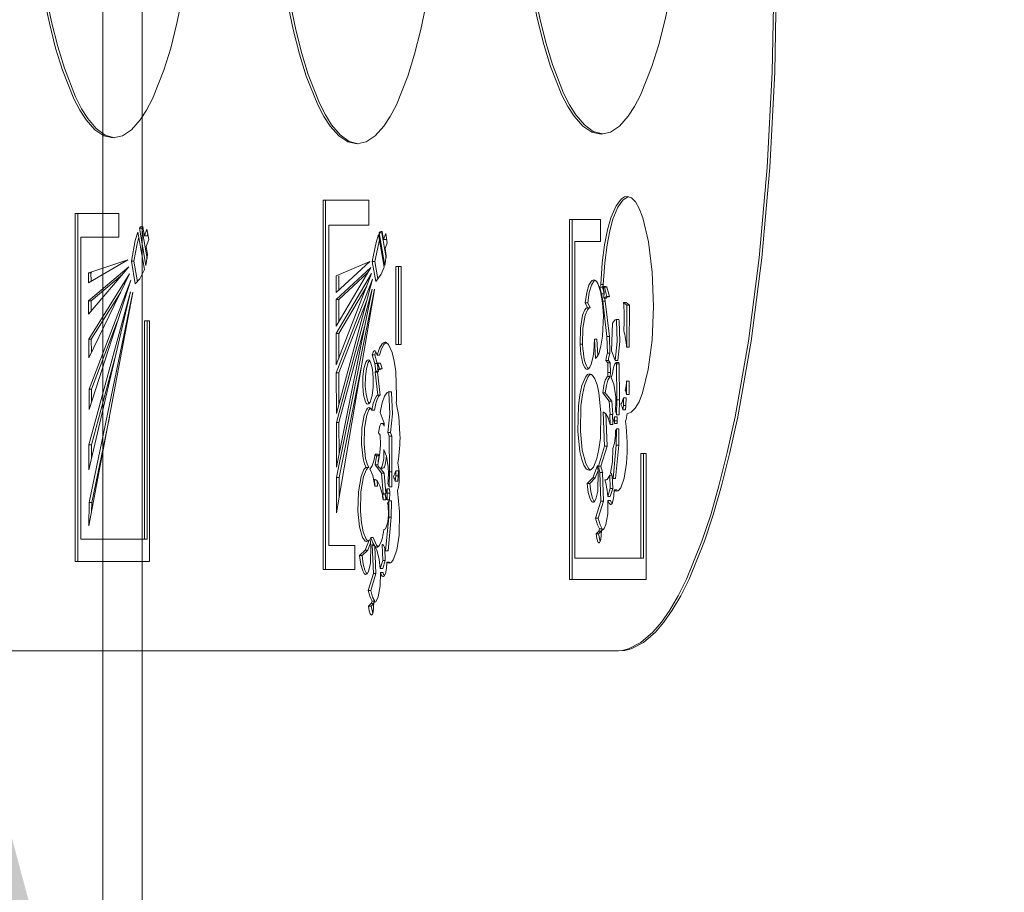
# Model space of a CAD drawing. Header units: centimetres. Extents: x -1436 to 1974, y -887 to 4352.
# Tile 69 of 105: x 607.82 to 611.55, y 2492.38 to 2495.69. Entities that reach past the tile are written whole.
import ezdxf

# ---------------------------------------------------------------- set-up
doc = ezdxf.new("R2010")
doc.units = ezdxf.units.CM
doc.header["$MEASUREMENT"] = 0
doc.layers.add('00 - nowa technologia myjni_Nr_pióra__246', color=7, linetype='Continuous', lineweight=20, true_color=0x1db3b3)
doc.layers.add('299-A Wymiary Opisy', color=7, linetype='Continuous')
doc.layers.add('299-A Wymiary Opisy_Nr_pióra__11', color=7, linetype='Continuous', lineweight=0)
doc.layers.add('Nowe_199-Z Wymiary i opisy_Nr_pióra__135', color=5, linetype='Continuous', lineweight=20)
doc.styles.add('STYL_AUTOMATYCZNY_1', font='arial.ttf')
doc.dimstyles.new('STYL_AUTOMATYCZNY__1', dxfattribs={"dimtxt": 13, "dimasz": 7.6, "dimexe": 0.18, "dimexo": 0.0625, "dimgap": 0, "dimtad": 1, "dimdec": 0, "dimzin": 0, "dimdsep": 46, "dimtxsty": 'STYL_AUTOMATYCZNY_1', "dimblk": 'ARROWHEAD_2', "dimblk1": 'ARROWHEAD_2', "dimblk2": 'ARROWHEAD_2', "dimcen": 0.09, "dimclrd": 7, "dimclre": 7, "dimclrt": 7, "dimadec": 0, "dimazin": 0, "dimtfac": 1, "dimtdec": 4, "dimtmove": 0, "dimatfit": 3, "dimfxl": 0, "dimtolj": 1, "dimtzin": 0, "dimarcsym": 0})
doc.dimstyles.new('STYL_AUTOMATYCZNY__3', dxfattribs={"dimtxt": 0.18, "dimasz": 14.592, "dimexe": 0.18, "dimexo": 0.0625, "dimgap": 0, "dimtad": 0, "dimtih": 1, "dimtoh": 1, "dimdec": 4, "dimzin": 0, "dimdsep": 46, "dimcen": 0.09, "dimadec": 0, "dimazin": 0, "dimtfac": 1, "dimtdec": 4, "dimtmove": 0, "dimatfit": 3, "dimldrblk": 'ARROWHEAD_5', "dimfxl": 0, "dimtolj": 1, "dimtzin": 0, "dimarcsym": 0})

# ---------------------------------------------------------------- blocks, each defined once
blk = doc.blocks.new('*D80')
at = {"layer": '299-A Wymiary Opisy_Nr_pióra__11', "color": 7, "linetype": 'Continuous', "lineweight": 0}
for p, q in [((62.3974, 2870.0807), (62.3786, 2855.0807)), ((621.2065, 2869.3787), (621.1877, 2854.3787)), ((65.281, 2867.5771), (59.495, 2857.5843)), ((618.3041, 2856.8823), (624.0901, 2866.8751)), ((62.388, 2862.5807), (57.498, 2862.5868)), ((621.1971, 2861.8787), (62.388, 2862.5807)), ((626.0871, 2861.8726), (621.1971, 2861.8787))]:
    blk.add_line(p, q, dxfattribs=at)
at = {"layer": '299-A Wymiary Opisy_Nr_pióra__11', "color": 7, "lineweight": 0, "insert": (326.9227, 2864.8484), "char_height": 13, "attachment_point": 7, "rotation": 359.928, "style": 'STYL_AUTOMATYCZNY_1'}
blk.add_mtext('\\A1;{\\pql;\\fArial|b0|i0|c238|p0;\\W1.000000;559}', dxfattribs=at)
blk = doc.blocks.new('ARROWHEAD_2')
at = {"color": 0, "linetype": 'Continuous', "lineweight": 0}
for p, q in [((-0.37813, -0.655), (0.37813, 0.655)), ((0, 0), (-1, 0))]:
    blk.add_line(p, q, dxfattribs=at)
blk = doc.blocks.new('ARROWHEAD_5')
at = {"linetype": 'Continuous', "lineweight": 0}
blk.add_hatch(color=0, dxfattribs=at).paths.add_polyline_path([(-1, 0.2679), (0, 0), (-1, -0.2679)])
at = {"color": 0, "linetype": 'Continuous', "lineweight": 0}
blk.add_line((0, 0), (-1, 0), dxfattribs=at)

msp = doc.modelspace()

# ---------------------------------------------------------------- linework, layer by layer
at = {"layer": '00 - nowa technologia myjni_Nr_pióra__246', "color": 132, "linetype": 'Continuous', "lineweight": 20, "true_color": 0x1db3b3}
for p, q in [((608.1322, 2542.286), (608.1322, 2467.2695)), ((608.2822, 2542.286), (608.2822, 2467.2695)), ((609.1398, 2495.0075), (608.9668, 2495.0075)), ((608.9668, 2495.0075), (608.9668, 2493.608)), ((608.9766, 2495.0075), (608.9766, 2493.608)), ((609.1398, 2494.9123), (609.1398, 2495.0075)), ((608.1929, 2494.9568), (608.0281, 2494.9568)), ((608.0281, 2494.9568), (608.0281, 2493.6379)), ((608.0377, 2494.9568), (608.0377, 2493.6379)), ((608.1929, 2494.8674), (608.1929, 2494.9568)), ((610.0177, 2494.9349), (609.9002, 2494.9349)), ((609.9002, 2494.9349), (609.9002, 2494.7475)), ((609.9099, 2494.9349), (609.9099, 2494.7475)), ((610.0177, 2494.8512), (610.0177, 2494.9349)), ((608.2904, 2494.7444), (608.2658, 2494.8866)), ((608.2809, 2494.9016), (608.2712, 2494.9016)), ((608.2712, 2494.9016), (608.2957, 2494.7594)), ((608.2837, 2494.9068), (608.2788, 2494.9074)), ((608.2841, 2494.9049), (608.2809, 2494.9016)), ((608.2809, 2494.9016), (608.3008, 2494.7859)), ((608.2998, 2494.8979), (608.2902, 2494.8726)), ((608.3067, 2494.858), (608.2998, 2494.8979)), ((608.9889, 2493.6986), (608.9889, 2494.9123)), ((608.9889, 2494.9123), (609.1398, 2494.9123)), ((609.1894, 2494.8836), (609.1797, 2494.8836)), ((609.1797, 2494.8836), (609.2009, 2494.7603)), ((609.1905, 2494.8885), (609.1864, 2494.8891)), ((609.1911, 2494.8857), (609.1894, 2494.8836)), ((609.1894, 2494.8836), (609.2056, 2494.7896)), ((609.1961, 2494.8586), (609.1905, 2494.8885)), ((608.049, 2493.7233), (608.049, 2494.8674)), ((608.049, 2494.8674), (608.1929, 2494.8674)), ((608.3, 2494.8726), (608.2902, 2494.8726)), ((608.2971, 2494.8323), (608.3067, 2494.858)), ((608.3029, 2494.8802), (608.3, 2494.8726)), ((609.1806, 2494.8576), (609.1632, 2494.7756)), ((609.1984, 2494.7533), (609.1772, 2494.8769)), ((609.2044, 2494.8808), (609.1961, 2494.8586)), ((609.2059, 2494.8586), (609.1961, 2494.8586)), ((609.2019, 2494.8238), (609.2103, 2494.8461)), ((609.2103, 2494.8461), (609.2044, 2494.8808)), ((609.2074, 2494.8628), (609.2059, 2494.8586)), ((609.9206, 2494.7475), (609.9206, 2494.8512)), ((609.9206, 2494.8512), (610.0177, 2494.8512)), ((608.3017, 2494.8018), (608.2971, 2494.8323)), ((609.2059, 2494.7969), (609.2019, 2494.8238)), ((608.0783, 2494.6947), (608.2268, 2494.781)), ((608.2268, 2494.781), (608.08, 2494.7328)), ((608.2504, 2494.7768), (608.2406, 2494.7768)), ((608.2406, 2494.7768), (608.2557, 2494.6904)), ((608.2504, 2494.7768), (608.264, 2494.6987)), ((608.2957, 2494.7594), (608.3017, 2494.8018)), ((609.1443, 2494.7749), (609.0162, 2494.7209)), ((609.0164, 2494.6571), (609.1443, 2494.7749)), ((609.1632, 2494.7756), (609.1534, 2494.7756)), ((609.1534, 2494.7756), (609.1665, 2494.6999)), ((609.1632, 2494.7756), (609.1746, 2494.709)), ((609.2009, 2494.7603), (609.2059, 2494.7969)), ((608.0784, 2494.576), (608.231, 2494.7548)), ((608.2309, 2494.7548), (608.0789, 2494.6263)), ((608.231, 2494.7548), (608.2309, 2494.7548)), ((609.1479, 2494.7524), (609.0164, 2494.6315)), ((609.0165, 2494.5302), (609.1479, 2494.7518)), ((609.1368, 2494.7331), (609.0262, 2494.6315)), ((609.1479, 2494.7518), (609.1479, 2494.7524)), ((609.2624, 2494.756), (609.2425, 2494.756)), ((609.2425, 2494.756), (609.2425, 2494.4612)), ((609.2523, 2494.756), (609.2523, 2494.4612)), ((609.2624, 2494.4612), (609.2624, 2494.756)), ((609.9002, 2494.7475), (609.9002, 2494.6507)), ((609.9099, 2494.7475), (609.9099, 2494.6507)), ((609.9206, 2494.6507), (609.9206, 2494.7475)), ((608.08, 2494.7328), (608.078, 2494.7322)), ((608.0877, 2494.7322), (608.078, 2494.7322)), ((608.078, 2494.7322), (608.0783, 2494.6947)), ((608.2342, 2494.7286), (608.0792, 2494.4814)), ((608.0795, 2494.4103), (608.2342, 2494.7286)), ((608.2382, 2494.7038), (608.0803, 2494.2915)), ((608.0809, 2494.214), (608.2382, 2494.7038)), ((608.0897, 2494.7328), (608.0877, 2494.7322)), ((608.0877, 2494.7322), (608.0879, 2494.7005)), ((608.2068, 2494.7261), (608.0887, 2494.6263)), ((609.0162, 2494.7209), (609.0164, 2494.6571)), ((609.1508, 2494.7295), (609.0167, 2494.5027)), ((609.0169, 2494.3831), (609.1508, 2494.7295)), ((609.1542, 2494.7084), (609.017, 2494.3532)), ((609.0173, 2494.1994), (609.1542, 2494.7084)), ((609.026, 2494.7209), (609.026, 2494.6663)), ((608.237, 2494.6599), (608.0794, 2494.081)), ((608.0798, 2493.9861), (608.237, 2494.6599)), ((608.2007, 2494.6593), (608.089, 2494.4814)), ((609.1531, 2494.67), (609.0173, 2494.1655)), ((609.0176, 2493.9961), (609.1531, 2494.67)), ((609.1612, 2494.6697), (609.0178, 2493.9562)), ((609.0181, 2493.8228), (609.1614, 2494.6684)), ((609.1324, 2494.6822), (609.0265, 2494.5027)), ((609.1614, 2494.6684), (609.1612, 2494.6697)), ((610.0248, 2494.6779), (610.0151, 2494.6779)), ((610.0151, 2494.6779), (610.0221, 2494.6529)), ((610.0285, 2494.6883), (610.0187, 2494.6883)), ((610.0192, 2494.688), (610.0187, 2494.6883)), ((610.029, 2494.688), (610.0192, 2494.688)), ((610.0248, 2494.6779), (610.0314, 2494.6541)), ((610.038, 2494.681), (610.0282, 2494.681)), ((610.0326, 2494.6773), (610.0282, 2494.681)), ((610.029, 2494.688), (610.0285, 2494.6883)), ((610.0424, 2494.6773), (610.0326, 2494.6773)), ((610.0424, 2494.6419), (610.0326, 2494.6773)), ((610.0424, 2494.6773), (610.038, 2494.681)), ((610.052, 2494.6419), (610.0424, 2494.6773)), ((608.0789, 2494.6263), (608.0784, 2494.576)), ((608.0887, 2494.6263), (608.0789, 2494.6263)), ((608.0801, 2493.7737), (608.2464, 2494.6575)), ((608.2463, 2494.6584), (608.0807, 2493.8619)), ((608.0887, 2494.6263), (608.0884, 2494.5876)), ((608.2464, 2494.6575), (608.2463, 2494.6584)), ((609.0262, 2494.6315), (609.0164, 2494.6315)), ((609.0164, 2494.6315), (609.0165, 2494.5302)), ((609.0262, 2494.6315), (609.0263, 2494.5464)), ((609.1319, 2494.6254), (609.0268, 2494.3532)), ((609.9002, 2494.6507), (609.9002, 2493.5707)), ((609.9099, 2494.6507), (609.9099, 2493.5707)), ((609.9206, 2493.6504), (609.9206, 2494.6507)), ((610.0317, 2494.6529), (610.0221, 2494.6529)), ((610.0221, 2494.6529), (610.0264, 2494.6242)), ((610.0361, 2494.6242), (610.0264, 2494.6242)), ((610.0264, 2494.6242), (610.0418, 2494.4905)), ((610.0401, 2494.6361), (610.0305, 2494.6361)), ((610.0343, 2494.6361), (610.0361, 2494.6242)), ((610.0361, 2494.6242), (610.0515, 2494.4905)), ((610.0424, 2494.6419), (610.0413, 2494.6419)), ((610.052, 2494.6419), (610.0424, 2494.6419)), ((609.9693, 2494.6184), (609.9595, 2494.6184)), ((609.9595, 2494.6184), (609.9692, 2494.6001)), ((609.9788, 2494.6001), (609.9692, 2494.6001)), ((609.9693, 2494.6184), (609.9788, 2494.6001)), ((610.1149, 2494.6199), (610.1051, 2494.6199)), ((610.1176, 2494.6101), (610.1051, 2494.6199)), ((610.1274, 2494.6101), (610.1149, 2494.6199)), ((610.1172, 2494.4505), (610.1176, 2494.6101)), ((610.1274, 2494.6101), (610.1176, 2494.6101)), ((610.1269, 2494.4505), (610.1274, 2494.6101)), ((608.3095, 2494.5509), (608.2907, 2494.5509)), ((608.2907, 2494.5509), (608.2907, 2493.7233)), ((608.3005, 2494.5509), (608.3005, 2493.7233)), ((608.3095, 2493.6379), (608.3095, 2494.5509)), ((610.0876, 2494.5552), (610.0778, 2494.5552)), ((610.0784, 2494.5503), (610.0778, 2494.5552)), ((610.0882, 2494.5503), (610.0876, 2494.5552)), ((608.1875, 2494.5461), (608.09, 2494.2915)), ((609.1244, 2494.5271), (609.0271, 2494.1655)), ((610.0598, 2494.4365), (610.0631, 2494.5415)), ((608.089, 2494.4814), (608.0792, 2494.4814)), ((608.0792, 2494.4814), (608.0795, 2494.4103)), ((608.089, 2494.4814), (608.0893, 2494.4301)), ((609.0265, 2494.5027), (609.0167, 2494.5027)), ((609.0167, 2494.5027), (609.0169, 2494.3831)), ((609.0265, 2494.5027), (609.0266, 2494.4081)), ((610.0044, 2494.4808), (609.9946, 2494.4808)), ((609.9989, 2494.4075), (609.9946, 2494.4808)), ((610.0079, 2494.4191), (610.0044, 2494.4808)), ((610.0515, 2494.4905), (610.0418, 2494.4905)), ((610.0418, 2494.4905), (610.0439, 2494.4277)), ((610.0515, 2494.4905), (610.0537, 2494.4277)), ((609.2425, 2494.4612), (609.2624, 2494.4612)), ((609.9499, 2494.4618), (609.9402, 2494.4618)), ((610.074, 2494.4002), (610.0598, 2494.4365)), ((610.1269, 2494.4505), (610.1172, 2494.4505)), ((608.1785, 2494.4093), (608.0891, 2494.081)), ((609.1632, 2494.4212), (609.1534, 2494.4212)), ((609.1534, 2494.4212), (609.1624, 2494.3886)), ((609.1632, 2494.4212), (609.172, 2494.3886)), ((609.1716, 2494.4206), (609.1707, 2494.4246)), ((609.1813, 2494.4206), (609.1716, 2494.4206)), ((610.0479, 2494.3999), (610.0381, 2494.3999)), ((610.0451, 2494.3907), (610.0381, 2494.3999)), ((610.0537, 2494.4277), (610.0439, 2494.4277)), ((610.0548, 2494.3907), (610.0479, 2494.3999)), ((610.0837, 2494.4002), (610.074, 2494.4002)), ((609.1113, 2494.373), (609.0275, 2493.9562)), ((609.172, 2494.3886), (609.1624, 2494.3886)), ((609.1624, 2494.3886), (609.1667, 2494.3599)), ((609.172, 2494.3886), (609.174, 2494.3755)), ((609.1829, 2494.3663), (609.1731, 2494.3663)), ((609.1842, 2494.3904), (609.1745, 2494.3904)), ((609.1806, 2494.3685), (609.1745, 2494.3904)), ((609.1754, 2494.3663), (609.1765, 2494.3599)), ((609.1806, 2494.3685), (609.1797, 2494.3685)), ((609.1903, 2494.3685), (609.1806, 2494.3685)), ((609.1903, 2494.3685), (609.1842, 2494.3904)), ((610.0548, 2494.3907), (610.0451, 2494.3907)), ((610.0451, 2494.3907), (610.0462, 2494.355)), ((610.0548, 2494.3907), (610.056, 2494.355)), ((610.0869, 2494.3919), (610.0772, 2494.3919)), ((610.079, 2494.3874), (610.0772, 2494.3919)), ((610.0886, 2494.3874), (610.079, 2494.3874)), ((610.0799, 2494.2513), (610.079, 2494.3874)), ((610.0886, 2494.3874), (610.0869, 2494.3919)), ((610.0897, 2494.2513), (610.0886, 2494.3874)), ((609.0268, 2494.3532), (609.017, 2494.3532)), ((609.017, 2494.3532), (609.0173, 2494.1994)), ((609.0268, 2494.3532), (609.0269, 2494.2354)), ((609.1667, 2494.3599), (609.1639, 2494.3562)), ((609.1737, 2494.3562), (609.1639, 2494.3562)), ((609.1639, 2494.3562), (609.1742, 2494.2687)), ((609.1765, 2494.3599), (609.1667, 2494.3599)), ((609.1765, 2494.3599), (609.1737, 2494.3562)), ((609.1737, 2494.3562), (609.1838, 2494.2687)), ((610.0435, 2494.3382), (610.0451, 2494.3398)), ((610.0462, 2494.355), (610.0451, 2494.3398)), ((610.0548, 2494.3398), (610.0451, 2494.3398)), ((610.056, 2494.355), (610.0462, 2494.355)), ((610.0532, 2494.3382), (610.0548, 2494.3398)), ((610.056, 2494.355), (610.0548, 2494.3398)), ((608.09, 2494.2915), (608.0803, 2494.2915)), ((608.0803, 2494.2915), (608.0809, 2494.214)), ((608.09, 2494.2915), (608.0903, 2494.2439)), ((610.1166, 2494.2717), (610.1167, 2494.3221)), ((610.1265, 2494.3221), (610.1167, 2494.3221)), ((610.1263, 2494.2717), (610.1265, 2494.3221)), ((609.1742, 2494.2687), (609.1717, 2494.2671)), ((609.1838, 2494.2687), (609.1742, 2494.2687)), ((609.1838, 2494.2687), (609.1813, 2494.2671)), ((609.2257, 2494.2818), (609.2161, 2494.2818)), ((609.2166, 2494.2769), (609.2161, 2494.2818)), ((609.2264, 2494.2769), (609.2257, 2494.2818)), ((610.0361, 2494.2778), (610.0265, 2494.2778)), ((610.0506, 2494.2461), (610.0265, 2494.2778)), ((610.0602, 2494.2461), (610.0361, 2494.2778)), ((610.079, 2494.1945), (610.0799, 2494.2513)), ((610.0897, 2494.2513), (610.0799, 2494.2513)), ((610.0888, 2494.1945), (610.0897, 2494.2513)), ((610.1045, 2494.2299), (610.105, 2494.2583)), ((610.1147, 2494.2583), (610.105, 2494.2583)), ((610.1143, 2494.2299), (610.1147, 2494.2583)), ((610.1263, 2494.2717), (610.1166, 2494.2717)), ((609.1459, 2494.2195), (609.1455, 2494.2192)), ((609.162, 2494.2119), (609.1522, 2494.2119)), ((610.0602, 2494.2461), (610.0506, 2494.2461)), ((610.0544, 2494.1954), (610.0506, 2494.2461)), ((610.0642, 2494.1954), (610.0602, 2494.2461)), ((610.103, 2494.2128), (610.1045, 2494.2299)), ((610.1126, 2494.2128), (610.103, 2494.2128)), ((610.1143, 2494.2299), (610.1045, 2494.2299)), ((610.1126, 2494.2128), (610.1143, 2494.2299)), ((608.1576, 2494.185), (608.0905, 2493.8619)), ((609.1981, 2494.1631), (609.1826, 2494.203)), ((610.0299, 2494.2037), (610.0281, 2494.2037)), ((610.0281, 2494.2037), (610.0291, 2494.2037)), ((610.0329, 2494.0758), (610.0281, 2494.2037)), ((610.0427, 2494.0758), (610.038, 2494.1988)), ((610.0531, 2494.1951), (610.0544, 2494.1954)), ((610.0628, 2494.1951), (610.0531, 2494.1951)), ((610.0549, 2494.1579), (610.0531, 2494.1951)), ((610.0642, 2494.1954), (610.0544, 2494.1954)), ((610.0628, 2494.1951), (610.0642, 2494.1954)), ((610.0647, 2494.1579), (610.0628, 2494.1951)), ((610.0805, 2494.1866), (610.0708, 2494.1866)), ((610.0715, 2494.1713), (610.0708, 2494.1866)), ((610.0888, 2494.1945), (610.079, 2494.1945)), ((610.0813, 2494.1713), (610.0805, 2494.1866)), ((609.0271, 2494.1655), (609.0173, 2494.1655)), ((609.0173, 2494.1655), (609.0176, 2493.9961)), ((609.0271, 2494.1655), (609.0274, 2494.044)), ((609.1981, 2494.1618), (609.1894, 2494.1618)), ((609.1978, 2494.1518), (609.1981, 2494.1631)), ((610.0647, 2494.1579), (610.0549, 2494.1579)), ((610.0712, 2494.1609), (610.0715, 2494.1713)), ((610.081, 2494.1609), (610.0712, 2494.1609)), ((610.0813, 2494.1713), (610.0715, 2494.1713)), ((610.0772, 2494.0798), (610.0781, 2494.1411)), ((610.0879, 2494.1411), (610.0781, 2494.1411)), ((610.081, 2494.1609), (610.0813, 2494.1713)), ((610.0868, 2494.0798), (610.0879, 2494.1411)), ((609.1833, 2494.1173), (609.1763, 2494.1264)), ((609.1833, 2494.1173), (609.1845, 2494.0816)), ((609.2219, 2494.1268), (609.2123, 2494.1268)), ((609.2172, 2494.1139), (609.2123, 2494.1268)), ((609.227, 2494.1139), (609.2172, 2494.1139)), ((609.2183, 2493.9778), (609.2172, 2494.1139)), ((609.227, 2494.1139), (609.2219, 2494.1268)), ((609.228, 2493.9778), (609.227, 2494.1139)), ((608.0891, 2494.081), (608.0794, 2494.081)), ((608.0794, 2494.081), (608.0798, 2493.9861)), ((608.0891, 2494.081), (608.0893, 2494.0273)), ((609.1845, 2494.0816), (609.1821, 2494.0502)), ((610.0097, 2494.0001), (610.0329, 2494.0758)), ((610.0194, 2494.0001), (610.0427, 2494.0758)), ((610.0427, 2494.0758), (610.0329, 2494.0758)), ((610.0654, 2493.9525), (610.0772, 2494.0798)), ((610.075, 2493.9525), (610.0868, 2494.0798)), ((610.0868, 2494.0798), (610.0772, 2494.0798)), ((609.1743, 2494.0456), (609.1646, 2494.0456)), ((609.1798, 2494.0382), (609.17, 2494.0382)), ((609.1821, 2494.0502), (609.1739, 2494.0044)), ((609.2065, 2494.0291), (609.207, 2494.037)), ((610.1912, 2494.048), (610.1709, 2494.048)), ((610.1709, 2494.048), (610.1709, 2493.6513)), ((610.1806, 2494.048), (610.1806, 2493.6513)), ((610.1912, 2493.5707), (610.1912, 2494.048)), ((609.1398, 2493.9949), (609.1301, 2493.9949)), ((609.144, 2493.9894), (609.1452, 2493.99)), ((609.1745, 2494.0041), (609.1647, 2494.0041)), ((609.1888, 2493.9726), (609.1647, 2494.0041)), ((609.1986, 2493.9726), (609.1835, 2493.9925)), ((609.1932, 2493.9925), (609.1835, 2493.9925)), ((609.9882, 2493.9555), (610.0062, 2494.0016)), ((610.0194, 2494.0001), (610.0097, 2494.0001)), ((609.0275, 2493.9562), (609.0178, 2493.9562)), ((609.0178, 2493.9562), (609.0181, 2493.8228)), ((609.0275, 2493.9562), (609.0277, 2493.8796)), ((609.1986, 2493.9726), (609.1888, 2493.9726)), ((609.1949, 2493.8942), (609.1888, 2493.9726)), ((609.2045, 2493.896), (609.1986, 2493.9726)), ((609.2174, 2493.9211), (609.2183, 2493.9778)), ((609.228, 2493.9778), (609.2183, 2493.9778)), ((609.227, 2493.9211), (609.228, 2493.9778)), ((609.2402, 2493.9424), (609.2422, 2493.9629)), ((609.2422, 2493.9629), (609.2425, 2493.9824)), ((609.2518, 2493.9629), (609.2422, 2493.9629)), ((609.2521, 2493.9824), (609.2425, 2493.9824)), ((609.25, 2493.9424), (609.2518, 2493.9629)), ((609.2518, 2493.9629), (609.2521, 2493.9824)), ((609.9673, 2493.9345), (609.9882, 2493.9555)), ((609.9769, 2493.9345), (609.998, 2493.9555)), ((609.998, 2493.9555), (609.9882, 2493.9555)), ((609.998, 2493.9555), (610.0085, 2493.9827)), ((610.0248, 2493.9751), (610.0151, 2493.9751)), ((610.0151, 2493.9751), (610.0158, 2493.9751)), ((610.0192, 2493.8664), (610.0151, 2493.9751)), ((610.0158, 2493.9751), (610.0165, 2493.9751)), ((610.0262, 2493.9751), (610.0165, 2493.9751)), ((610.0248, 2493.9751), (610.0252, 2493.9751)), ((610.029, 2493.8664), (610.0248, 2493.9751)), ((610.0615, 2493.9656), (610.0526, 2493.9656)), ((610.0546, 2493.9156), (610.0526, 2493.9656)), ((610.0644, 2493.9156), (610.0625, 2493.9635)), ((610.075, 2493.9525), (610.0654, 2493.9525)), ((609.1638, 2493.9488), (609.1621, 2493.9488)), ((609.163, 2493.9241), (609.1621, 2493.9488)), ((609.1621, 2493.9488), (609.163, 2493.9488)), ((609.1728, 2493.9241), (609.163, 2493.9241)), ((609.1728, 2493.9241), (609.172, 2493.9436)), ((609.2189, 2493.9131), (609.2091, 2493.9131)), ((609.2099, 2493.8979), (609.2091, 2493.9131)), ((609.227, 2493.9211), (609.2174, 2493.9211)), ((609.2196, 2493.8979), (609.2189, 2493.9131)), ((609.25, 2493.9424), (609.2402, 2493.9424)), ((609.9769, 2493.9345), (609.9673, 2493.9345)), ((610.0393, 2493.9479), (610.0346, 2493.9479)), ((610.0369, 2493.9476), (610.0346, 2493.9479)), ((610.0451, 2493.8851), (610.0546, 2493.9156)), ((610.0644, 2493.9156), (610.0546, 2493.9156)), ((610.0549, 2493.8851), (610.0644, 2493.9156)), ((609.1934, 2493.8936), (609.1949, 2493.8942)), ((609.2038, 2493.8939), (609.1934, 2493.8936)), ((609.1945, 2493.8722), (609.1934, 2493.8936)), ((609.2047, 2493.8942), (609.1949, 2493.8942)), ((609.2032, 2493.8936), (609.2038, 2493.8939)), ((609.2032, 2493.8924), (609.2032, 2493.8936)), ((609.2042, 2493.8722), (609.2035, 2493.8869)), ((609.2091, 2493.8722), (609.2099, 2493.8979)), ((609.2196, 2493.8979), (609.2099, 2493.8979)), ((609.2189, 2493.8722), (609.2196, 2493.8979)), ((610.0549, 2493.8851), (610.0451, 2493.8851)), ((610.0795, 2493.9095), (610.0697, 2493.9095)), ((608.0807, 2493.8619), (608.0801, 2493.7737)), ((608.0905, 2493.8619), (608.0807, 2493.8619)), ((608.0905, 2493.8619), (608.0902, 2493.8271)), ((609.2042, 2493.8722), (609.1945, 2493.8722)), ((609.2189, 2493.8722), (609.2091, 2493.8722)), ((609.2154, 2493.8063), (609.2164, 2493.8677)), ((609.226, 2493.8677), (609.2164, 2493.8677)), ((609.2251, 2493.8063), (609.226, 2493.8677)), ((609.9994, 2493.802), (610.0192, 2493.8664)), ((610.0091, 2493.802), (610.029, 2493.8664)), ((610.029, 2493.8664), (610.0192, 2493.8664)), ((610.0558, 2493.8698), (610.0461, 2493.8698)), ((609.2036, 2493.6791), (609.2154, 2493.8063)), ((609.2134, 2493.6791), (609.2251, 2493.8063)), ((609.2251, 2493.8063), (609.2154, 2493.8063)), ((610.0091, 2493.802), (609.9994, 2493.802)), ((609.145, 2493.7248), (609.1476, 2493.7294)), ((609.1572, 2493.7294), (609.1476, 2493.7294)), ((609.1993, 2493.7599), (609.1968, 2493.7599)), ((609.1981, 2493.7599), (609.1968, 2493.7599)), ((610.001, 2493.7428), (610.011, 2493.7529)), ((610.0108, 2493.7428), (610.001, 2493.7428)), ((610.0108, 2493.7428), (610.0207, 2493.7529)), ((610.0168, 2493.7142), (610.0108, 2493.7428)), ((610.011, 2493.7529), (610.0145, 2493.7621)), ((610.0207, 2493.7529), (610.011, 2493.7529)), ((610.0242, 2493.7621), (610.0145, 2493.7621)), ((610.0207, 2493.7529), (610.0213, 2493.7544)), ((610.0239, 2493.7575), (610.0212, 2493.7575)), ((610.0226, 2493.7575), (610.0212, 2493.7575)), ((610.0224, 2493.7575), (610.0242, 2493.7621)), ((608.2907, 2493.7233), (608.049, 2493.7233)), ((608.3005, 2493.7233), (608.2907, 2493.7233)), ((609.0875, 2493.6986), (608.9889, 2493.6986)), ((609.0875, 2493.608), (609.0875, 2493.6986)), ((609.1264, 2493.6818), (609.1411, 2493.7196)), ((609.1362, 2493.6818), (609.1469, 2493.7093)), ((609.1385, 2493.7169), (609.1411, 2493.7196)), ((609.1456, 2493.7196), (609.1411, 2493.7196)), ((609.1548, 2493.7013), (609.1533, 2493.7013)), ((609.1533, 2493.7013), (609.1542, 2493.7013)), ((609.1575, 2493.593), (609.1533, 2493.7013)), ((609.1672, 2493.593), (609.1633, 2493.6955)), ((609.1905, 2493.7026), (609.191, 2493.7026)), ((609.1929, 2493.6421), (609.1905, 2493.7026)), ((609.2026, 2493.6421), (609.2007, 2493.6894)), ((609.1055, 2493.6611), (609.1264, 2493.6818)), ((609.1153, 2493.6611), (609.1055, 2493.6611)), ((609.1153, 2493.6611), (609.1362, 2493.6818)), ((609.1362, 2493.6818), (609.1264, 2493.6818)), ((609.2134, 2493.6791), (609.2036, 2493.6791)), ((608.0281, 2493.6379), (608.3095, 2493.6379)), ((609.1835, 2493.6116), (609.1929, 2493.6421)), ((609.2026, 2493.6421), (609.1929, 2493.6421)), ((609.1932, 2493.6116), (609.2026, 2493.6421)), ((609.2178, 2493.6357), (609.208, 2493.6357)), ((610.1709, 2493.651), (609.9206, 2493.6504)), ((609.9304, 2493.6504), (609.9206, 2493.6504)), ((610.1806, 2493.651), (609.9304, 2493.6504)), ((610.1806, 2493.6513), (610.1709, 2493.6513)), ((610.1709, 2493.6513), (610.1709, 2493.651)), ((610.1806, 2493.651), (610.1709, 2493.651)), ((610.1806, 2493.6513), (610.1806, 2493.651)), ((608.9668, 2493.608), (609.0875, 2493.608)), ((609.1377, 2493.5286), (609.1575, 2493.593)), ((609.1473, 2493.5286), (609.1672, 2493.593)), ((609.1672, 2493.593), (609.1575, 2493.593)), ((609.1932, 2493.6116), (609.1835, 2493.6116)), ((609.194, 2493.5964), (609.1842, 2493.5964)), ((609.9002, 2493.5707), (610.1912, 2493.5707)), ((609.1473, 2493.5286), (609.1377, 2493.5286)), ((609.1394, 2493.4694), (609.1491, 2493.4795)), ((609.149, 2493.4694), (609.1394, 2493.4694)), ((609.149, 2493.4694), (609.1589, 2493.4795)), ((609.1549, 2493.4407), (609.149, 2493.4694)), ((609.1491, 2493.4795), (609.1528, 2493.4886)), ((609.1589, 2493.4795), (609.1491, 2493.4795)), ((609.1626, 2493.4886), (609.1528, 2493.4886)), ((609.1589, 2493.4795), (609.1595, 2493.481)), ((609.1623, 2493.4841), (609.1594, 2493.4841)), ((609.1609, 2493.4841), (609.1594, 2493.4841)), ((609.1607, 2493.4841), (609.1626, 2493.4886)), ((607.2297, 2493.2997), (610.0767, 2493.2997)), ((610.0863, 2493.2997), (610.0767, 2493.2997))]:
    msp.add_line(p, q, dxfattribs=at)
for points in [[(609.6771, 2496.758), (609.6841, 2496.4555), (609.7041, 2496.1742), (609.7357, 2495.9194), (609.7561, 2495.8009), (609.779, 2495.692), (609.8028, 2495.598), (609.8286, 2495.5141), (609.8716, 2495.4057), (609.8947, 2495.3621), (609.9185, 2495.3255), (609.9515, 2495.2882), (609.9855, 2495.2657), (610.0207, 2495.258)], [(609.6869, 2496.758), (609.6937, 2496.4583), (609.7134, 2496.1791), (609.7445, 2495.9261), (609.7647, 2495.807), (609.7876, 2495.6972), (609.8108, 2495.6047), (609.8358, 2495.5217), (609.8782, 2495.4128), (609.9009, 2495.3682), (609.9243, 2495.331), (609.9568, 2495.2925), (609.9905, 2495.2681), (610.0252, 2495.2583)], [(610.0207, 2495.258), (610.0558, 2495.2657), (610.0898, 2495.2882), (610.1228, 2495.3255), (610.1466, 2495.3621), (610.1697, 2495.4057), (610.2127, 2495.5141), (610.2385, 2495.598), (610.2623, 2495.692), (610.2852, 2495.8009), (610.3056, 2495.9194), (610.3372, 2496.1742), (610.3573, 2496.4555), (610.3642, 2496.758)], [(607.8282, 2496.7439), (607.8352, 2496.4415), (607.8552, 2496.1601), (607.8869, 2495.9053), (607.9072, 2495.7869), (607.9301, 2495.6777), (607.9539, 2495.584), (607.9797, 2495.5), (608.0229, 2495.3917), (608.0458, 2495.3481), (608.0696, 2495.3114), (608.1025, 2495.2742), (608.1367, 2495.2516), (608.1718, 2495.2437)], [(607.838, 2496.7439), (607.8448, 2496.4443), (607.8645, 2496.165), (607.8956, 2495.912), (607.9159, 2495.7927), (607.9387, 2495.6831), (607.9619, 2495.5904), (607.9869, 2495.5074), (608.0295, 2495.3987), (608.052, 2495.3542), (608.0755, 2495.3169), (608.1079, 2495.2785), (608.1416, 2495.2541), (608.1762, 2495.2443)], [(608.1718, 2495.2437), (608.2069, 2495.2516), (608.2409, 2495.2742), (608.2739, 2495.3114), (608.2977, 2495.3481), (608.3207, 2495.3917), (608.3639, 2495.5), (608.3896, 2495.584), (608.4135, 2495.6777), (608.4363, 2495.7869), (608.4567, 2495.9053), (608.4884, 2496.1601), (608.5084, 2496.4415), (608.5153, 2496.7439)], [(608.752, 2496.7204), (608.759, 2496.418), (608.779, 2496.1366), (608.8107, 2495.8818), (608.831, 2495.7634), (608.8539, 2495.6545), (608.8777, 2495.5605), (608.9035, 2495.4768), (608.9465, 2495.3682), (608.9695, 2495.3246), (608.9934, 2495.2876), (609.0263, 2495.251), (609.0603, 2495.2284), (609.0956, 2495.2205)], [(608.7617, 2496.7204), (608.7686, 2496.4211), (608.7883, 2496.1415), (608.8194, 2495.8882), (608.8395, 2495.7692), (608.8624, 2495.6596), (608.8856, 2495.5672), (608.9106, 2495.4842), (608.9532, 2495.3752), (608.9758, 2495.3307), (608.9993, 2495.2931), (609.0317, 2495.2547), (609.0654, 2495.2303), (609.1, 2495.2205)], [(609.0956, 2495.2205), (609.1307, 2495.2284), (609.1647, 2495.251), (609.1977, 2495.2876), (609.2215, 2495.3246), (609.2445, 2495.3682), (609.2877, 2495.4768), (609.3133, 2495.5605), (609.3371, 2495.6545), (609.36, 2495.7634), (609.3805, 2495.8818), (609.4121, 2496.1366), (609.4322, 2496.418), (609.4391, 2496.7204)], [(610.0767, 2493.2997), (610.1005, 2493.3016), (610.1242, 2493.3077), (610.1706, 2493.3315), (610.2159, 2493.3702), (610.2484, 2493.4084), (610.2801, 2493.4535), (610.3123, 2493.5088), (610.3436, 2493.5713), (610.4019, 2493.7154), (610.4352, 2493.8155), (610.4667, 2493.9247), (610.4983, 2494.0511), (610.5279, 2494.1866), (610.5784, 2494.4734), (610.6193, 2494.7896), (610.6497, 2495.1308), (610.6686, 2495.4924), (610.6752, 2495.8711)], [(610.0863, 2493.2997), (610.1103, 2493.3016), (610.1338, 2493.3077), (610.1803, 2493.3315), (610.2257, 2493.3702), (610.2582, 2493.4084), (610.2899, 2493.4535), (610.3221, 2493.5088), (610.3534, 2493.5713), (610.4117, 2493.7154), (610.4449, 2493.8155), (610.4765, 2493.9247), (610.5081, 2494.0511), (610.5377, 2494.1866), (610.588, 2494.4734), (610.6291, 2494.7896), (610.6595, 2495.1308), (610.6784, 2495.4924), (610.6848, 2495.8711)], [(610.0187, 2494.6883), (610.0245, 2494.7695), (610.0332, 2494.8384), (610.0442, 2494.8952), (610.0572, 2494.941), (610.0767, 2494.9861), (610.0976, 2495.013), (610.1083, 2495.0197), (610.119, 2495.0218)], [(610.0285, 2494.6883), (610.0343, 2494.7695), (610.043, 2494.8384), (610.0532, 2494.8918), (610.065, 2494.9355), (610.0836, 2494.9812), (610.1037, 2495.0093), (610.1243, 2495.0215)], [(610.119, 2495.0218), (610.1349, 2495.0169), (610.15, 2495.0017), (610.1648, 2494.9757), (610.1782, 2494.941), (610.1999, 2494.8497), (610.2138, 2494.7353), (610.2185, 2494.6047)], [(608.2658, 2494.8866), (608.2556, 2494.8543), (608.2406, 2494.7768)], [(608.2788, 2494.9074), (608.2753, 2494.9062), (608.2712, 2494.9016)], [(609.1864, 2494.8891), (609.1833, 2494.8879), (609.1797, 2494.8836)], [(608.2692, 2494.8677), (608.2626, 2494.8427), (608.2504, 2494.7768)], [(609.1772, 2494.8769), (609.1679, 2494.8473), (609.1534, 2494.7756)], [(608.2557, 2494.6904), (608.2731, 2494.709), (608.2904, 2494.7444)], [(609.1665, 2494.6999), (609.1874, 2494.7276), (609.1984, 2494.7533)], [(609.9925, 2494.7054), (609.9861, 2494.7029), (609.982, 2494.699), (609.9742, 2494.6852), (609.9656, 2494.6571), (609.9595, 2494.6184)], [(609.9974, 2494.7041), (609.9927, 2494.7005), (609.9838, 2494.6852), (609.9754, 2494.6571), (609.9693, 2494.6184)], [(610.0258, 2494.4924), (610.0288, 2494.5699), (610.0255, 2494.6187), (610.0183, 2494.6611), (610.0076, 2494.6919)], [(610.0305, 2494.6361), (610.0313, 2494.6596), (610.0284, 2494.6803)], [(609.9635, 2494.5979), (609.9585, 2494.5924), (609.9501, 2494.5714), (609.9417, 2494.5223), (609.9402, 2494.4618)], [(609.9733, 2494.5979), (609.9682, 2494.5924), (609.9597, 2494.5714), (609.9515, 2494.5223), (609.9499, 2494.4618)], [(610.2185, 2494.6047), (610.2131, 2494.4771), (610.1988, 2494.366), (610.1773, 2494.2781), (610.1637, 2494.2439), (610.1489, 2494.2189), (610.1343, 2494.2043), (610.119, 2494.1985)], [(610.074, 2494.4002), (610.0815, 2494.4719), (610.0784, 2494.5503)], [(610.0837, 2494.4002), (610.0912, 2494.4719), (610.0882, 2494.5503)], [(609.9989, 2494.4075), (610.003, 2494.4115), (610.011, 2494.4255), (610.0195, 2494.4539), (610.0258, 2494.4924)], [(609.1624, 2494.4374), (609.1614, 2494.4371), (609.1592, 2494.4353), (609.1571, 2494.4322), (609.1534, 2494.4212)], [(609.1707, 2494.4246), (609.1673, 2494.4331), (609.1653, 2494.4359), (609.1635, 2494.4371), (609.1624, 2494.4374)], [(609.1716, 2494.4206), (609.1804, 2494.4472), (609.1905, 2494.4634), (609.1978, 2494.4685), (609.2015, 2494.4692)], [(609.1813, 2494.4206), (609.1888, 2494.4438), (609.1974, 2494.46), (609.2065, 2494.4679)], [(609.2074, 2494.4673), (609.2151, 2494.4603), (609.2286, 2494.4307), (609.2366, 2494.3981), (609.2422, 2494.3581), (609.2456, 2494.2653)], [(609.1337, 2494.4005), (609.1289, 2494.3941), (609.1212, 2494.3694), (609.1174, 2494.3382), (609.1171, 2494.3025)], [(609.1424, 2494.3996), (609.138, 2494.3929), (609.131, 2494.3694), (609.1272, 2494.3382), (609.1269, 2494.3025)], [(609.1571, 2494.3343), (609.154, 2494.3666), (609.1479, 2494.3901), (609.1437, 2494.3984), (609.1412, 2494.4008), (609.1375, 2494.402)], [(610.0653, 2494.3675), (610.0628, 2494.3489), (610.0587, 2494.3355)], [(609.1404, 2494.2363), (609.1453, 2494.2427), (609.153, 2494.2677), (609.1568, 2494.2986), (609.1571, 2494.3343)], [(609.9684, 2494.3465), (609.9606, 2494.3373), (609.9472, 2494.3047), (609.9395, 2494.2696), (609.9341, 2494.2281), (609.9319, 2494.1325)], [(609.978, 2494.3465), (609.9704, 2494.3373), (609.9569, 2494.3047), (609.9492, 2494.2696), (609.9438, 2494.2281), (609.9415, 2494.1325)], [(610.0195, 2494.2012), (610.0116, 2494.2787), (610.0047, 2494.3083), (609.9963, 2494.3306), (609.9881, 2494.3437), (609.9836, 2494.3474), (609.9768, 2494.3498)], [(610.0265, 2494.2778), (610.0302, 2494.3047), (610.036, 2494.3257), (610.0435, 2494.3382)], [(610.0361, 2494.2778), (610.04, 2494.3047), (610.0458, 2494.3257), (610.0532, 2494.3382)], [(610.0587, 2494.3355), (610.0688, 2494.3108), (610.075, 2494.2702)], [(609.1171, 2494.3025), (609.1203, 2494.2702), (609.1263, 2494.247), (609.1307, 2494.2384), (609.133, 2494.2363), (609.1366, 2494.2348)], [(609.1269, 2494.3025), (609.1296, 2494.2726), (609.1348, 2494.2503), (609.1391, 2494.2403), (609.1415, 2494.2372)], [(609.1717, 2494.2671), (609.169, 2494.2644), (609.1638, 2494.2561), (609.1572, 2494.2372), (609.1522, 2494.2119)], [(609.1813, 2494.2671), (609.1787, 2494.2644), (609.1736, 2494.2561), (609.167, 2494.2372), (609.162, 2494.2119)], [(609.1826, 2494.203), (609.1902, 2494.2391), (609.1998, 2494.2653), (609.2103, 2494.279), (609.216, 2494.2818)], [(609.2123, 2494.1268), (609.2196, 2494.1982), (609.2166, 2494.2769)], [(609.2219, 2494.1268), (609.2294, 2494.1982), (609.2264, 2494.2769)], [(609.1357, 2494.2192), (609.1308, 2494.2134), (609.1223, 2494.1927), (609.1139, 2494.1438), (609.1125, 2494.0828)], [(609.1455, 2494.2192), (609.1404, 2494.2134), (609.1321, 2494.1927), (609.1237, 2494.1438), (609.1221, 2494.0828)], [(609.2444, 2494.2403), (609.2543, 2494.1875), (609.2582, 2494.1203)], [(609.983, 2493.9873), (609.9908, 2493.9961), (610.0042, 2494.0291), (610.0119, 2494.0642), (610.0174, 2494.106), (610.0195, 2494.2012)], [(610.0291, 2494.2037), (610.0322, 2494.203), (610.0384, 2494.1982), (610.0473, 2494.1826), (610.0549, 2494.1579)], [(609.1763, 2494.1264), (609.1818, 2494.153), (609.1859, 2494.1603)], [(609.1894, 2494.1618), (609.1905, 2494.1618), (609.1925, 2494.1606), (609.1943, 2494.1588), (609.1978, 2494.1518)], [(609.9319, 2494.1325), (609.9399, 2494.055), (609.9467, 2494.0254), (609.9551, 2494.0032), (609.9634, 2493.99), (609.9678, 2493.9864), (609.9746, 2493.9839)], [(609.9415, 2494.1325), (609.9487, 2494.0602), (609.9621, 2494.0093), (609.9734, 2493.9897), (609.9795, 2493.9851)], [(610.0743, 2494.1164), (610.0712, 2494.0865), (610.0648, 2494.0669)], [(609.1125, 2494.0828), (609.1186, 2494.0285), (609.1238, 2494.009), (609.1301, 2493.9949)], [(609.1221, 2494.0828), (609.1282, 2494.0285), (609.1336, 2494.009), (609.1398, 2493.9949)], [(609.1968, 2494.0621), (609.207, 2494.0376), (609.2132, 2493.9967)], [(610.0648, 2494.0669), (610.0628, 2494.0166), (610.0557, 2493.9748)], [(609.1452, 2493.99), (609.1479, 2493.9931), (609.153, 2494.0013), (609.1595, 2494.0202), (609.1646, 2494.0456)], [(609.1835, 2493.9925), (609.1855, 2493.9931), (609.1868, 2493.9937), (609.1893, 2493.9967), (609.1926, 2494.0047), (609.1969, 2494.0291)], [(609.1932, 2493.9925), (609.1952, 2493.9931), (609.1966, 2493.9937), (609.199, 2493.9967), (609.2022, 2494.0047), (609.2065, 2494.0291)], [(609.1272, 2493.9934), (609.1212, 2493.9864), (609.1108, 2493.961), (609.1008, 2493.9021), (609.0991, 2493.8289)], [(609.1369, 2493.9934), (609.1308, 2493.9864), (609.1206, 2493.961), (609.1105, 2493.9021), (609.1089, 2493.8289)], [(609.163, 2493.9241), (609.1549, 2493.9644), (609.144, 2493.9894)], [(609.2497, 2494.0126), (609.2558, 2493.98), (609.2557, 2493.9394)], [(610.1164, 2494.0114), (610.1075, 2493.9543), (610.0944, 2493.918), (610.0877, 2493.9092), (610.0842, 2493.9064), (610.0789, 2493.9052)], [(610.0091, 2493.9766), (610.0078, 2493.9052), (610.0004, 2493.8741), (609.9952, 2493.8655)], [(610.0526, 2493.9656), (610.0461, 2493.9534), (610.0425, 2493.9497), (610.0369, 2493.9476)], [(610.0557, 2493.9748), (610.0592, 2493.9705), (610.0654, 2493.9525)], [(609.163, 2493.9488), (609.1664, 2493.9479), (609.1731, 2493.9424), (609.1824, 2493.9247), (609.1903, 2493.8966)], [(609.2557, 2493.9394), (609.2528, 2493.9205), (609.2485, 2493.9076)], [(609.9902, 2493.8628), (609.989, 2493.8631), (609.9862, 2493.8643), (609.9836, 2493.8674), (609.9788, 2493.8759), (609.9717, 2493.9003), (609.9673, 2493.9345)], [(609.9951, 2493.8652), (609.9923, 2493.8686), (609.9875, 2493.8786), (609.9811, 2493.9021), (609.9769, 2493.9345)], [(609.2485, 2493.9076), (609.2569, 2493.8265), (609.2547, 2493.738)], [(610.0697, 2493.9095), (610.0686, 2493.8857), (610.065, 2493.8664)], [(609.2164, 2493.8677), (609.2132, 2493.8619), (609.2116, 2493.8606)], [(610.0461, 2493.8698), (610.045, 2493.8191), (610.0378, 2493.7782)], [(610.0564, 2493.8545), (610.0552, 2493.8548), (610.0529, 2493.8564), (610.0505, 2493.8594), (610.0461, 2493.8698)], [(610.065, 2493.8664), (610.0615, 2493.8582), (610.0595, 2493.8561), (610.0575, 2493.8548), (610.0564, 2493.8545)], [(609.0991, 2493.8289), (609.1052, 2493.7691), (609.1169, 2493.7291), (609.1234, 2493.719), (609.1267, 2493.716), (609.1321, 2493.7145)], [(609.1089, 2493.8289), (609.1125, 2493.785), (609.1192, 2493.7502), (609.1304, 2493.7227), (609.1369, 2493.716)], [(609.2146, 2493.8149), (609.212, 2493.7874), (609.2064, 2493.7682), (609.2029, 2493.7627), (609.201, 2493.7608), (609.1981, 2493.7599)], [(610.0145, 2493.7621), (610.0064, 2493.777), (609.9994, 2493.802)], [(610.0242, 2493.7621), (610.0161, 2493.777), (610.0091, 2493.802)], [(610.0378, 2493.7782), (610.0314, 2493.7639), (610.0281, 2493.7599), (610.0244, 2493.7575), (610.0226, 2493.7575)], [(609.171, 2493.6928), (609.1682, 2493.6931), (609.1627, 2493.6968), (609.1548, 2493.7093), (609.1476, 2493.7294)], [(609.1757, 2493.694), (609.1693, 2493.7007), (609.1572, 2493.7294)], [(609.2547, 2493.738), (609.2459, 2493.6809), (609.2328, 2493.6446), (609.226, 2493.6357), (609.2225, 2493.633), (609.217, 2493.6318)], [(610.0119, 2493.7093), (610.0104, 2493.7099), (610.0093, 2493.7105), (610.0073, 2493.7135), (610.0035, 2493.7251), (610.001, 2493.7428)], [(610.0212, 2493.7575), (610.0186, 2493.7203), (610.0158, 2493.7126), (610.0143, 2493.7105)], [(609.1473, 2493.7032), (609.1461, 2493.6318), (609.1386, 2493.6003), (609.1334, 2493.5921)], [(609.1542, 2493.7013), (609.1569, 2493.7007), (609.1626, 2493.6965), (609.1705, 2493.6812), (609.1772, 2493.6568)], [(609.1888, 2493.7172), (609.1813, 2493.7001), (609.1774, 2493.6952), (609.1731, 2493.6928), (609.171, 2493.6928)], [(609.191, 2493.7026), (609.1925, 2493.7023), (609.1955, 2493.6998), (609.1986, 2493.6952), (609.2036, 2493.6791)], [(609.1285, 2493.5893), (609.1272, 2493.5896), (609.1246, 2493.5909), (609.122, 2493.5933), (609.1171, 2493.6025), (609.1101, 2493.6269), (609.1055, 2493.6611)], [(609.1333, 2493.5918), (609.1307, 2493.5948), (609.1256, 2493.6052), (609.1194, 2493.6287), (609.1153, 2493.6611)], [(609.208, 2493.6357), (609.2068, 2493.6122), (609.2032, 2493.5927)], [(609.1842, 2493.5964), (609.1832, 2493.5457), (609.176, 2493.5048)], [(609.1948, 2493.5811), (609.1935, 2493.5814), (609.1911, 2493.5829), (609.1887, 2493.586), (609.1842, 2493.5964)], [(609.2032, 2493.5927), (609.1997, 2493.5848), (609.1978, 2493.5823), (609.1958, 2493.5811), (609.1948, 2493.5811)], [(609.1528, 2493.4886), (609.1447, 2493.5036), (609.1377, 2493.5286)], [(609.1626, 2493.4886), (609.1545, 2493.5036), (609.1473, 2493.5286)], [(609.176, 2493.5048), (609.1697, 2493.4902), (609.1662, 2493.4859), (609.1627, 2493.4841), (609.1609, 2493.4841)], [(609.1502, 2493.4358), (609.1485, 2493.4361), (609.1476, 2493.4371), (609.1456, 2493.4401), (609.1418, 2493.4517), (609.1394, 2493.4694)], [(609.1594, 2493.4841), (609.1568, 2493.4468), (609.1542, 2493.4389), (609.1525, 2493.4371)]]:
    msp.add_lwpolyline(points, dxfattribs=at)
for centre, radius, start, end in [((606.9345, 2494.6291), 1.3776, 10.1889, 11.6441), ((610.0441, 2494.673), 0.0293, 148.4092, 170.4016), ((610.0538, 2494.673), 0.0293, 148.4092, 170.4016), ((610.0427, 2494.6266), 0.0153, 94.7056, 142.627), ((610.0525, 2494.6266), 0.0156, 96.8233, 142.2765), ((609.9692, 2494.5915), 0.00863, 90.8034, 131.0331), ((609.9789, 2494.5915), 0.00863, 90.8034, 131.0331), ((609.3965, 2494.5607), 0.7112, 358.2074, 4.7774), ((609.7375, 2494.4179), 0.3808, 4.9176, 14.6115), ((609.4177, 2494.5595), 0.6899, 356.2223, 358.2752), ((609.2013, 2494.4576), 0.0118, 59.1242, 89.0997), ((609.1379, 2494.3959), 0.00626, 92.3298, 130.8272), ((609.207, 2494.4127), 0.0446, 152.5863, 169.0705), ((610.1362, 2494.3947), 0.0982, 160.2744, 176.7726), ((610.146, 2494.3947), 0.0982, 160.2744, 176.7726), ((608.9961, 2494.3886), 0.1784, 352.8509, 0.6203), ((609.18, 2494.3562), 0.0121, 91.1732, 123.7971), ((609.1897, 2494.3559), 0.0124, 95.2776, 123.5081), ((609.8944, 2494.4289), 0.1817, 340.2, 346.241), ((610.057, 2494.4069), 0.0252, 303.2731, 323.2249), ((609.9772, 2494.3361), 0.0137, 92.3278, 130.8142), ((609.989, 2494.3327), 0.0174, 115.0579, 128.5515), ((610.0337, 2494.2565), 0.0842, 10.4057, 21.8684), ((609.6579, 2494.3697), 0.4613, 349.7901, 354.1071), ((608.5559, 2494.2861), 0.69, 356.2223, 358.2752), ((609.7326, 2494.2436), 0.3433, 353.8402, 4.4361), ((609.985, 2494.2915), 0.1244, 332.4302, 344.6059), ((609.1415, 2494.2128), 0.00873, 92.3341, 130.8276), ((609.1363, 2494.2412), 0.00626, 272.3262, 310.8076), ((609.9548, 2494.171), 0.1538, 15.7499, 24.1075), ((609.9342, 2494.1383), 0.1389, 9.4118, 15.4679), ((609.9212, 2494.2171), 0.1527, 344.2579, 348.5964), ((610.0465, 2494.189), 0.0329, 9.1625, 33.0786), ((610.0224, 2494.2061), 0.0968, 338.132, 355.5922), ((609.1897, 2494.1567), 0.00519, 93.8408, 139.2194), ((610.065, 2494.1445), 0.0135, 312.7479, 346.4938), ((609.4336, 2494.0724), 0.6856, 354.8998, 8.1896), ((608.6792, 2494.1109), 0.5792, 350.2039, 0.9126), ((609.8266, 2494.1231), 0.2478, 358.3479, 2.5914), ((608.9871, 2494.0447), 0.2103, 355.7979, 4.7921), ((609.1877, 2494.0572), 0.026, 207.1377, 227.2517), ((609.3908, 2493.9864), 0.2268, 166.7685, 175.472), ((609.1975, 2494.0572), 0.026, 207.1377, 227.2517), ((609.3847, 2493.9894), 0.2107, 166.5453, 173.6427), ((609.1354, 2493.9833), 0.0132, 113.6285, 128.6831), ((609.1452, 2493.9833), 0.0132, 113.6285, 128.6831), ((609.2128, 2494.0181), 0.0412, 199.4732, 212.2482), ((609.1847, 2493.9998), 0.00752, 207.7848, 261.2416), ((608.871, 2493.9702), 0.3433, 353.8402, 4.4361), ((609.9742, 2493.9977), 0.0137, 272.3273, 310.8139), ((609.6504, 2493.9473), 0.3599, 4.7132, 8.6871), ((610.2185, 2494.0425), 0.2131, 191.482, 198.4839), ((610.2282, 2494.0425), 0.2131, 191.482, 198.4839), ((609.1284, 2494.0157), 0.1188, 332.2347, 343.7331), ((609.1002, 2493.9003), 0.1462, 16.7165, 24.2527), ((609.0994, 2493.9333), 0.1115, 336.9296, 349.6142), ((609.1847, 2493.9156), 0.0329, 9.1625, 33.0786), ((609.8539, 2493.8924), 0.189, 11.6661, 17.1265), ((609.6991, 2493.8619), 0.3468, 3.8412, 11.4503), ((608.8458, 2493.8246), 0.3519, 7.7436, 11.7729), ((609.1528, 2493.86), 0.0575, 12.2021, 31.2237), ((610.0796, 2493.9186), 0.0136, 223.6951, 266.6836), ((610.0917, 2493.9223), 0.0178, 226.6153, 243.4093), ((608.9808, 2493.8225), 0.2338, 358.1425, 9.3958), ((609.9898, 2493.8701), 0.00711, 273.8359, 319.7215), ((610.0949, 2493.8802), 0.0404, 194.9246, 213.7339), ((608.968, 2493.7795), 0.2295, 344.219, 355.1545), ((609.1316, 2493.7251), 0.0105, 272.329, 310.823), ((608.797, 2493.6745), 0.3515, 4.6812, 8.2082), ((610.0117, 2493.7123), 0.00336, 273.8278, 319.6886), ((608.8374, 2493.5884), 0.3468, 3.8412, 11.4503), ((609.2178, 2493.6452), 0.0136, 223.6951, 266.6836), ((609.23, 2493.6488), 0.0178, 226.6153, 243.4093), ((609.1281, 2493.5964), 0.00712, 273.8359, 319.7215), ((609.2331, 2493.6067), 0.0404, 194.9246, 213.7339), ((609.1499, 2493.4389), 0.00336, 273.8278, 319.6886)]:
    msp.add_arc(centre, radius, start, end, dxfattribs=at)
for centre, major_axis, ratio, start_param, end_param in [((609.9913, 2494.5192), (0.0014, 0.1864), 0.217146, 5.897085, 6.284696), ((610.077, 2494.3907), (0.0023, 0.1644), 0.24177, 0.041, 0.414403), ((609.9672, 2494.4862), (0, -0.12), 0.229047, 6.283157, 7.808527), ((609.9672, 2494.4862), (0, -0.12), 0.229047, 4.919563, 6.283157), ((609.9769, 2494.4862), (0, -0.12), 0.229047, 4.919563, 6.106088), ((609.1401, 2494.0953), (0.0009, 0.1261), 0.233022, 5.892714, 6.28505)]:
    msp.add_ellipse(centre, major_axis=major_axis, ratio=ratio, start_param=start_param, end_param=end_param, dxfattribs=at)
for p in [(610.0282, 2494.681), (610.0778, 2494.5552), (609.2161, 2494.2818)]:
    msp.add_point(p, dxfattribs=at)

# ---------------------------------------------------------------- dimensions: what is measured, and where the dimension line sits
at = {"layer": '299-A Wymiary Opisy', "color": 7, "linetype": 'Continuous', "lineweight": 0}
dim = msp.add_linear_dim(base=(62.388, 2862.5807), p1=(621.379, 3006.6507), p2=(60.718, 1533.2508), angle=179.928, dimstyle='STYL_AUTOMATYCZNY__1', dxfattribs=at)
dim.commit()
dim.dimension.update_dxf_attribs({"geometry": '*D80', "text_midpoint": (341.771, 2871.3297), "dimtype": 160, "text_rotation": 359.928})

# ---------------------------------------------------------------- leaders
at = {"layer": 'Nowe_199-Z Wymiary i opisy_Nr_pióra__135', "color": 5, "linetype": 'Continuous', "lineweight": 20, "annotation_type": 0, "has_hookline": 1, "hookline_direction": 1, "text_width": 294.052}
msp.add_leader([(607.2961, 2494.427), (607.2961, 2368.7027), (511.6654, 2368.0987)], dimstyle='STYL_AUTOMATYCZNY__3', dxfattribs=at)

doc.saveas('drawing.dxf')
